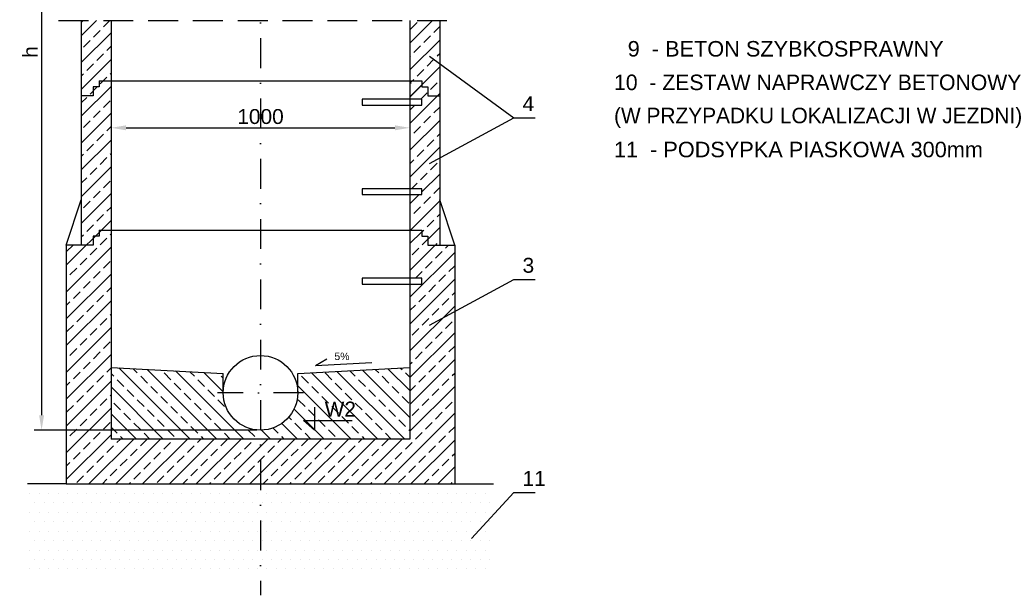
# Model space of a CAD drawing. Header units: millimetres. Extents: x -1675 to 1436, y 1321 to 1956.
# Tile 3 of 4: x 1247 to 1411, y 1742 to 1838. Entities that reach past the tile are written whole.
import ezdxf

# ---------------------------------------------------------------- set-up
doc = ezdxf.new("R2010")
doc.units = ezdxf.units.MM
doc.linetypes.add('DASHDOT', pattern=[1, 0.5, -0.25, 0, -0.25])
doc.linetypes.add('DASHED', pattern=[0.75, 0.5, -0.25])
for name, color, linetype in [('kreskowanie', 4, 'Continuous'), ('oś', 2, 'DASHDOT'), ('PISMO', 4, 'Continuous'), ('przerwanie', 7, 'DASHED'), ('rura', 5, 'Continuous'), ('schody', 7, 'Continuous'), ('studnia', 1, 'Continuous'), ('tekst', 4, 'Continuous'), ('uszczelka', 6, 'Continuous')]:
    doc.layers.add(name, color=color, linetype=linetype)
doc.styles.add('ARIAL', font='arial.ttf', dxfattribs={"height": 1.2})
doc.styles.get("Standard").update_dxf_attribs({"font": 'arial.ttf'})
doc.dimstyles.new('ISO-25', dxfattribs={"dimtxt": 2.5, "dimasz": 2.5, "dimexe": 1.25, "dimexo": 0.625, "dimtad": 1, "dimtxsty": 'Standard', "dimcen": 2.5, "dimadec": 0, "dimazin": 0, "dimtfac": 1, "dimtmove": 0, "dimatfit": 3, "dimfxl": 1, "dimarcsym": 0})

# ---------------------------------------------------------------- blocks, each defined once
blk = doc.blocks.new('*D7')
at = {"layer": 'DEFPOINTS', "color": 0, "ltscale": 10, "transparency": 16777216}
for p in [(1247.45, 1896), (1250.32, 1769.33), (1286.96, 1769.33)]:
    blk.add_point(p, dxfattribs=at)
at = {"layer": 'PISMO', "color": 0, "lineweight": -2, "ltscale": 10, "transparency": 16777216}
for p, q in [((1248.08, 1896), (1251.57, 1896)), ((1250.32, 1893.5), (1250.32, 1771.83)), ((1286.33, 1769.33), (1249.07, 1769.33))]:
    blk.add_line(p, q, dxfattribs=at)
at = {"layer": 'PISMO', "color": 0, "ltscale": 10, "transparency": 16777216}
for points in [[(1249.9, 1893.5), (1250.74, 1893.5), (1250.32, 1896)], [(1249.9, 1771.83), (1250.74, 1771.83), (1250.32, 1769.33)]]:
    blk.add_solid(points, dxfattribs=at)
at = {"layer": 'PISMO', "color": 0, "ltscale": 10, "transparency": 16777216, "insert": (1248.44, 1832.67), "char_height": 2.5, "attachment_point": 5, "rotation": 90}
blk.add_mtext('h', dxfattribs=at)
blk = doc.blocks.new('*D8')
at = {"layer": 'DEFPOINTS', "color": 0, "ltscale": 10, "transparency": 16777216}
for p in [(1261.96, 1820.22), (1311.96, 1820.22), (1311.96, 1819.98)]:
    blk.add_point(p, dxfattribs=at)
at = {"layer": 'PISMO', "color": 0, "lineweight": -2, "ltscale": 10, "transparency": 16777216}
for p, q in [((1261.96, 1819.6), (1261.96, 1818.73)), ((1264.46, 1819.98), (1309.46, 1819.98)), ((1311.96, 1819.6), (1311.96, 1818.73))]:
    blk.add_line(p, q, dxfattribs=at)
at = {"layer": 'PISMO', "color": 0, "ltscale": 10, "transparency": 16777216}
for points in [[(1264.46, 1820.39), (1264.46, 1819.56), (1261.96, 1819.98)], [(1309.46, 1820.39), (1309.46, 1819.56), (1311.96, 1819.98)]]:
    blk.add_solid(points, dxfattribs=at)
at = {"layer": 'PISMO', "color": 0, "ltscale": 10, "transparency": 16777216, "insert": (1286.96, 1821.85), "char_height": 2.5, "attachment_point": 5}
blk.add_mtext('1000', dxfattribs=at)
blk = doc.blocks.new('podsypka')
at = {"layer": 'kreskowanie', "color": 251, "ltscale": 10}
for p, q in [((0.39, -1.56), (0.39, -1.56)), ((1.98, -1.56), (1.98, -1.56)), ((3.57, -1.56), (3.57, -1.56)), ((5.16, -1.56), (5.16, -1.56)), ((6.74, -1.56), (6.74, -1.56)), ((8.33, -1.56), (8.33, -1.56)), ((9.92, -1.56), (9.92, -1.56)), ((11.51, -1.56), (11.51, -1.56)), ((13.09, -1.56), (13.09, -1.56)), ((14.68, -1.56), (14.68, -1.56)), ((16.27, -1.56), (16.27, -1.56)), ((17.86, -1.56), (17.86, -1.56)), ((19.44, -1.56), (19.44, -1.56)), ((21.03, -1.56), (21.03, -1.56)), ((22.62, -1.56), (22.62, -1.56)), ((24.21, -1.56), (24.21, -1.56)), ((25.79, -1.56), (25.79, -1.56)), ((27.38, -1.56), (27.38, -1.56)), ((28.97, -1.56), (28.97, -1.56)), ((30.56, -1.56), (30.56, -1.56)), ((32.14, -1.56), (32.14, -1.56)), ((33.73, -1.56), (33.73, -1.56)), ((35.32, -1.56), (35.32, -1.56)), ((36.91, -1.56), (36.91, -1.56)), ((38.49, -1.56), (38.49, -1.56)), ((40.08, -1.56), (40.08, -1.56)), ((41.67, -1.56), (41.67, -1.56)), ((43.26, -1.56), (43.26, -1.56)), ((44.84, -1.56), (44.84, -1.56)), ((46.43, -1.56), (46.43, -1.56)), ((48.02, -1.56), (48.02, -1.56)), ((49.61, -1.56), (49.61, -1.56)), ((51.19, -1.56), (51.19, -1.56)), ((52.78, -1.56), (52.78, -1.56)), ((54.37, -1.56), (54.37, -1.56)), ((55.96, -1.56), (55.96, -1.56)), ((57.54, -1.56), (57.54, -1.56)), ((59.13, -1.56), (59.13, -1.56)), ((60.72, -1.56), (60.72, -1.56)), ((62.31, -1.56), (62.31, -1.56)), ((63.89, -1.56), (63.89, -1.56)), ((65.48, -1.56), (65.48, -1.56)), ((67.07, -1.56), (67.07, -1.56)), ((68.66, -1.56), (68.66, -1.56)), ((70.24, -1.56), (70.24, -1.56)), ((71.83, -1.56), (71.83, -1.56)), ((73.42, -1.56), (73.42, -1.56)), ((75.01, -1.56), (75.01, -1.56)), ((76.59, -1.56), (76.59, -1.56)), ((1.19, -3.15), (1.19, -3.15)), ((2.78, -3.15), (2.78, -3.15)), ((4.36, -3.15), (4.36, -3.15)), ((5.95, -3.15), (5.95, -3.15)), ((7.54, -3.15), (7.54, -3.15)), ((9.13, -3.15), (9.13, -3.15)), ((10.71, -3.15), (10.71, -3.15)), ((12.3, -3.15), (12.3, -3.15)), ((13.89, -3.15), (13.89, -3.15)), ((15.48, -3.15), (15.48, -3.15)), ((17.06, -3.15), (17.06, -3.15)), ((18.65, -3.15), (18.65, -3.15)), ((20.24, -3.15), (20.24, -3.15)), ((21.83, -3.15), (21.83, -3.15)), ((23.41, -3.15), (23.41, -3.15)), ((25, -3.15), (25, -3.15)), ((26.59, -3.15), (26.59, -3.15)), ((28.18, -3.15), (28.18, -3.15)), ((29.76, -3.15), (29.76, -3.15)), ((31.35, -3.15), (31.35, -3.15)), ((32.94, -3.15), (32.94, -3.15)), ((34.53, -3.15), (34.53, -3.15)), ((36.11, -3.15), (36.11, -3.15)), ((37.7, -3.15), (37.7, -3.15)), ((39.29, -3.15), (39.29, -3.15)), ((40.88, -3.15), (40.88, -3.15)), ((42.46, -3.15), (42.46, -3.15)), ((44.05, -3.15), (44.05, -3.15)), ((45.64, -3.15), (45.64, -3.15)), ((47.23, -3.15), (47.23, -3.15)), ((48.81, -3.15), (48.81, -3.15)), ((50.4, -3.15), (50.4, -3.15)), ((51.99, -3.15), (51.99, -3.15)), ((53.58, -3.15), (53.58, -3.15)), ((55.16, -3.15), (55.16, -3.15)), ((56.75, -3.15), (56.75, -3.15)), ((58.34, -3.15), (58.34, -3.15)), ((59.93, -3.15), (59.93, -3.15)), ((61.51, -3.15), (61.51, -3.15)), ((63.1, -3.15), (63.1, -3.15)), ((64.69, -3.15), (64.69, -3.15)), ((66.28, -3.15), (66.28, -3.15)), ((67.86, -3.15), (67.86, -3.15)), ((69.45, -3.15), (69.45, -3.15)), ((71.04, -3.15), (71.04, -3.15)), ((72.63, -3.15), (72.63, -3.15)), ((74.21, -3.15), (74.21, -3.15)), ((75.8, -3.15), (75.8, -3.15)), ((77.39, -3.15), (77.39, -3.15)), ((0.39, -4.74), (0.39, -4.74)), ((1.98, -4.74), (1.98, -4.74)), ((3.57, -4.74), (3.57, -4.74)), ((5.16, -4.74), (5.16, -4.74)), ((6.74, -4.74), (6.74, -4.74)), ((8.33, -4.74), (8.33, -4.74)), ((9.92, -4.74), (9.92, -4.74)), ((11.51, -4.74), (11.51, -4.74)), ((13.09, -4.74), (13.09, -4.74)), ((14.68, -4.74), (14.68, -4.74)), ((16.27, -4.74), (16.27, -4.74)), ((17.86, -4.74), (17.86, -4.74)), ((19.44, -4.74), (19.44, -4.74)), ((21.03, -4.74), (21.03, -4.74)), ((22.62, -4.74), (22.62, -4.74)), ((24.21, -4.74), (24.21, -4.74)), ((25.79, -4.74), (25.79, -4.74)), ((27.38, -4.74), (27.38, -4.74)), ((28.97, -4.74), (28.97, -4.74)), ((30.56, -4.74), (30.56, -4.74)), ((32.14, -4.74), (32.14, -4.74)), ((33.73, -4.74), (33.73, -4.74)), ((35.32, -4.74), (35.32, -4.74)), ((36.91, -4.74), (36.91, -4.74)), ((38.49, -4.74), (38.49, -4.74)), ((40.08, -4.74), (40.08, -4.74)), ((41.67, -4.74), (41.67, -4.74)), ((43.26, -4.74), (43.26, -4.74)), ((44.84, -4.74), (44.84, -4.74)), ((46.43, -4.74), (46.43, -4.74)), ((48.02, -4.74), (48.02, -4.74)), ((49.61, -4.74), (49.61, -4.74)), ((51.19, -4.74), (51.19, -4.74)), ((52.78, -4.74), (52.78, -4.74)), ((54.37, -4.74), (54.37, -4.74)), ((55.96, -4.74), (55.96, -4.74)), ((57.54, -4.74), (57.54, -4.74)), ((59.13, -4.74), (59.13, -4.74)), ((60.72, -4.74), (60.72, -4.74)), ((62.31, -4.74), (62.31, -4.74)), ((63.89, -4.74), (63.89, -4.74)), ((65.48, -4.74), (65.48, -4.74)), ((67.07, -4.74), (67.07, -4.74)), ((68.66, -4.74), (68.66, -4.74)), ((70.24, -4.74), (70.24, -4.74)), ((71.83, -4.74), (71.83, -4.74)), ((73.42, -4.74), (73.42, -4.74)), ((75.01, -4.74), (75.01, -4.74)), ((76.59, -4.74), (76.59, -4.74)), ((1.19, -6.33), (1.19, -6.33)), ((2.78, -6.33), (2.78, -6.33)), ((4.36, -6.33), (4.36, -6.33)), ((5.95, -6.33), (5.95, -6.33)), ((7.54, -6.33), (7.54, -6.33)), ((9.13, -6.33), (9.13, -6.33)), ((10.71, -6.33), (10.71, -6.33)), ((12.3, -6.33), (12.3, -6.33)), ((13.89, -6.33), (13.89, -6.33)), ((15.48, -6.33), (15.48, -6.33)), ((17.06, -6.33), (17.06, -6.33)), ((18.65, -6.33), (18.65, -6.33)), ((20.24, -6.33), (20.24, -6.33)), ((21.83, -6.33), (21.83, -6.33)), ((23.41, -6.33), (23.41, -6.33)), ((25, -6.33), (25, -6.33)), ((26.59, -6.33), (26.59, -6.33)), ((28.18, -6.33), (28.18, -6.33)), ((29.76, -6.33), (29.76, -6.33)), ((31.35, -6.33), (31.35, -6.33)), ((32.94, -6.33), (32.94, -6.33)), ((34.53, -6.33), (34.53, -6.33)), ((36.11, -6.33), (36.11, -6.33)), ((37.7, -6.33), (37.7, -6.33)), ((39.29, -6.33), (39.29, -6.33)), ((40.88, -6.33), (40.88, -6.33)), ((42.46, -6.33), (42.46, -6.33)), ((44.05, -6.33), (44.05, -6.33)), ((45.64, -6.33), (45.64, -6.33)), ((47.23, -6.33), (47.23, -6.33)), ((48.81, -6.33), (48.81, -6.33)), ((50.4, -6.33), (50.4, -6.33)), ((51.99, -6.33), (51.99, -6.33)), ((53.58, -6.33), (53.58, -6.33)), ((55.16, -6.33), (55.16, -6.33)), ((56.75, -6.33), (56.75, -6.33)), ((58.34, -6.33), (58.34, -6.33)), ((59.93, -6.33), (59.93, -6.33)), ((61.51, -6.33), (61.51, -6.33)), ((63.1, -6.33), (63.1, -6.33)), ((64.69, -6.33), (64.69, -6.33)), ((66.28, -6.33), (66.28, -6.33)), ((67.86, -6.33), (67.86, -6.33)), ((69.45, -6.33), (69.45, -6.33)), ((71.04, -6.33), (71.04, -6.33)), ((72.63, -6.33), (72.63, -6.33)), ((74.21, -6.33), (74.21, -6.33)), ((75.8, -6.33), (75.8, -6.33)), ((77.39, -6.33), (77.39, -6.33)), ((0.39, -7.91), (0.39, -7.91)), ((1.98, -7.91), (1.98, -7.91)), ((3.57, -7.91), (3.57, -7.91)), ((5.16, -7.91), (5.16, -7.91)), ((6.74, -7.91), (6.74, -7.91)), ((8.33, -7.91), (8.33, -7.91)), ((9.92, -7.91), (9.92, -7.91)), ((11.51, -7.91), (11.51, -7.91)), ((13.09, -7.91), (13.09, -7.91)), ((14.68, -7.91), (14.68, -7.91)), ((16.27, -7.91), (16.27, -7.91)), ((17.86, -7.91), (17.86, -7.91)), ((19.44, -7.91), (19.44, -7.91)), ((21.03, -7.91), (21.03, -7.91)), ((22.62, -7.91), (22.62, -7.91)), ((24.21, -7.91), (24.21, -7.91)), ((25.79, -7.91), (25.79, -7.91)), ((27.38, -7.91), (27.38, -7.91)), ((28.97, -7.91), (28.97, -7.91)), ((30.56, -7.91), (30.56, -7.91)), ((32.14, -7.91), (32.14, -7.91)), ((33.73, -7.91), (33.73, -7.91)), ((35.32, -7.91), (35.32, -7.91)), ((36.91, -7.91), (36.91, -7.91)), ((38.49, -7.91), (38.49, -7.91)), ((40.08, -7.91), (40.08, -7.91)), ((41.67, -7.91), (41.67, -7.91)), ((43.26, -7.91), (43.26, -7.91)), ((44.84, -7.91), (44.84, -7.91)), ((46.43, -7.91), (46.43, -7.91)), ((48.02, -7.91), (48.02, -7.91)), ((49.61, -7.91), (49.61, -7.91)), ((51.19, -7.91), (51.19, -7.91)), ((52.78, -7.91), (52.78, -7.91)), ((54.37, -7.91), (54.37, -7.91)), ((55.96, -7.91), (55.96, -7.91)), ((57.54, -7.91), (57.54, -7.91)), ((59.13, -7.91), (59.13, -7.91)), ((60.72, -7.91), (60.72, -7.91)), ((62.31, -7.91), (62.31, -7.91)), ((63.89, -7.91), (63.89, -7.91)), ((65.48, -7.91), (65.48, -7.91)), ((67.07, -7.91), (67.07, -7.91)), ((68.66, -7.91), (68.66, -7.91)), ((70.24, -7.91), (70.24, -7.91)), ((71.83, -7.91), (71.83, -7.91)), ((73.42, -7.91), (73.42, -7.91)), ((75.01, -7.91), (75.01, -7.91)), ((76.59, -7.91), (76.59, -7.91)), ((1.19, -9.5), (1.19, -9.5)), ((2.78, -9.5), (2.78, -9.5)), ((4.36, -9.5), (4.36, -9.5)), ((5.95, -9.5), (5.95, -9.5)), ((7.54, -9.5), (7.54, -9.5)), ((9.13, -9.5), (9.13, -9.5)), ((10.71, -9.5), (10.71, -9.5)), ((12.3, -9.5), (12.3, -9.5)), ((13.89, -9.5), (13.89, -9.5)), ((15.48, -9.5), (15.48, -9.5)), ((17.06, -9.5), (17.06, -9.5)), ((18.65, -9.5), (18.65, -9.5)), ((20.24, -9.5), (20.24, -9.5)), ((21.83, -9.5), (21.83, -9.5)), ((23.41, -9.5), (23.41, -9.5)), ((25, -9.5), (25, -9.5)), ((26.59, -9.5), (26.59, -9.5)), ((28.18, -9.5), (28.18, -9.5)), ((29.76, -9.5), (29.76, -9.5)), ((31.35, -9.5), (31.35, -9.5)), ((32.94, -9.5), (32.94, -9.5)), ((34.53, -9.5), (34.53, -9.5)), ((36.11, -9.5), (36.11, -9.5)), ((37.7, -9.5), (37.7, -9.5)), ((39.29, -9.5), (39.29, -9.5)), ((40.88, -9.5), (40.88, -9.5)), ((42.46, -9.5), (42.46, -9.5)), ((44.05, -9.5), (44.05, -9.5)), ((45.64, -9.5), (45.64, -9.5)), ((47.23, -9.5), (47.23, -9.5)), ((48.81, -9.5), (48.81, -9.5)), ((50.4, -9.5), (50.4, -9.5)), ((51.99, -9.5), (51.99, -9.5)), ((53.58, -9.5), (53.58, -9.5)), ((55.16, -9.5), (55.16, -9.5)), ((56.75, -9.5), (56.75, -9.5)), ((58.34, -9.5), (58.34, -9.5)), ((59.93, -9.5), (59.93, -9.5)), ((61.51, -9.5), (61.51, -9.5)), ((63.1, -9.5), (63.1, -9.5)), ((64.69, -9.5), (64.69, -9.5)), ((66.28, -9.5), (66.28, -9.5)), ((67.86, -9.5), (67.86, -9.5)), ((69.45, -9.5), (69.45, -9.5)), ((71.04, -9.5), (71.04, -9.5)), ((72.63, -9.5), (72.63, -9.5)), ((74.21, -9.5), (74.21, -9.5)), ((75.8, -9.5), (75.8, -9.5)), ((77.39, -9.5), (77.39, -9.5)), ((0.39, -11.09), (0.39, -11.09)), ((1.98, -11.09), (1.98, -11.09)), ((3.57, -11.09), (3.57, -11.09)), ((5.16, -11.09), (5.16, -11.09)), ((6.74, -11.09), (6.74, -11.09)), ((8.33, -11.09), (8.33, -11.09)), ((9.92, -11.09), (9.92, -11.09)), ((11.51, -11.09), (11.51, -11.09)), ((13.09, -11.09), (13.09, -11.09)), ((14.68, -11.09), (14.68, -11.09)), ((16.27, -11.09), (16.27, -11.09)), ((17.86, -11.09), (17.86, -11.09)), ((19.44, -11.09), (19.44, -11.09)), ((21.03, -11.09), (21.03, -11.09)), ((22.62, -11.09), (22.62, -11.09)), ((24.21, -11.09), (24.21, -11.09)), ((25.79, -11.09), (25.79, -11.09)), ((27.38, -11.09), (27.38, -11.09)), ((28.97, -11.09), (28.97, -11.09)), ((30.56, -11.09), (30.56, -11.09)), ((32.14, -11.09), (32.14, -11.09)), ((33.73, -11.09), (33.73, -11.09)), ((35.32, -11.09), (35.32, -11.09)), ((36.91, -11.09), (36.91, -11.09)), ((38.49, -11.09), (38.49, -11.09)), ((40.08, -11.09), (40.08, -11.09)), ((41.67, -11.09), (41.67, -11.09)), ((43.26, -11.09), (43.26, -11.09)), ((44.84, -11.09), (44.84, -11.09)), ((46.43, -11.09), (46.43, -11.09)), ((48.02, -11.09), (48.02, -11.09)), ((49.61, -11.09), (49.61, -11.09)), ((51.19, -11.09), (51.19, -11.09)), ((52.78, -11.09), (52.78, -11.09)), ((54.37, -11.09), (54.37, -11.09)), ((55.96, -11.09), (55.96, -11.09)), ((57.54, -11.09), (57.54, -11.09)), ((59.13, -11.09), (59.13, -11.09)), ((60.72, -11.09), (60.72, -11.09)), ((62.31, -11.09), (62.31, -11.09)), ((63.89, -11.09), (63.89, -11.09)), ((65.48, -11.09), (65.48, -11.09)), ((67.07, -11.09), (67.07, -11.09)), ((68.66, -11.09), (68.66, -11.09)), ((70.24, -11.09), (70.24, -11.09)), ((71.83, -11.09), (71.83, -11.09)), ((73.42, -11.09), (73.42, -11.09)), ((75.01, -11.09), (75.01, -11.09)), ((76.59, -11.09), (76.59, -11.09)), ((1.19, -12.68), (1.19, -12.68)), ((2.78, -12.68), (2.78, -12.68)), ((4.36, -12.68), (4.36, -12.68)), ((5.95, -12.68), (5.95, -12.68)), ((7.54, -12.68), (7.54, -12.68)), ((9.13, -12.68), (9.13, -12.68)), ((10.71, -12.68), (10.71, -12.68)), ((12.3, -12.68), (12.3, -12.68)), ((13.89, -12.68), (13.89, -12.68)), ((15.48, -12.68), (15.48, -12.68)), ((17.06, -12.68), (17.06, -12.68)), ((18.65, -12.68), (18.65, -12.68)), ((20.24, -12.68), (20.24, -12.68)), ((21.83, -12.68), (21.83, -12.68)), ((23.41, -12.68), (23.41, -12.68)), ((25, -12.68), (25, -12.68)), ((26.59, -12.68), (26.59, -12.68)), ((28.18, -12.68), (28.18, -12.68)), ((29.76, -12.68), (29.76, -12.68)), ((31.35, -12.68), (31.35, -12.68)), ((32.94, -12.68), (32.94, -12.68)), ((34.53, -12.68), (34.53, -12.68)), ((36.11, -12.68), (36.11, -12.68)), ((37.7, -12.68), (37.7, -12.68)), ((39.29, -12.68), (39.29, -12.68)), ((40.88, -12.68), (40.88, -12.68)), ((42.46, -12.68), (42.46, -12.68)), ((44.05, -12.68), (44.05, -12.68)), ((45.64, -12.68), (45.64, -12.68)), ((47.23, -12.68), (47.23, -12.68)), ((48.81, -12.68), (48.81, -12.68)), ((50.4, -12.68), (50.4, -12.68)), ((51.99, -12.68), (51.99, -12.68)), ((53.58, -12.68), (53.58, -12.68)), ((55.16, -12.68), (55.16, -12.68)), ((56.75, -12.68), (56.75, -12.68)), ((58.34, -12.68), (58.34, -12.68)), ((59.93, -12.68), (59.93, -12.68)), ((61.51, -12.68), (61.51, -12.68)), ((63.1, -12.68), (63.1, -12.68)), ((64.69, -12.68), (64.69, -12.68)), ((66.28, -12.68), (66.28, -12.68)), ((67.86, -12.68), (67.86, -12.68)), ((69.45, -12.68), (69.45, -12.68)), ((71.04, -12.68), (71.04, -12.68)), ((72.63, -12.68), (72.63, -12.68)), ((74.21, -12.68), (74.21, -12.68)), ((75.8, -12.68), (75.8, -12.68)), ((77.39, -12.68), (77.39, -12.68)), ((0.39, -14.26), (0.39, -14.26)), ((1.98, -14.26), (1.98, -14.26)), ((3.57, -14.26), (3.57, -14.26)), ((5.16, -14.26), (5.16, -14.26)), ((6.74, -14.26), (6.74, -14.26)), ((8.33, -14.26), (8.33, -14.26)), ((9.92, -14.26), (9.92, -14.26)), ((11.51, -14.26), (11.51, -14.26)), ((13.09, -14.26), (13.09, -14.26)), ((14.68, -14.26), (14.68, -14.26)), ((16.27, -14.26), (16.27, -14.26)), ((17.86, -14.26), (17.86, -14.26)), ((19.44, -14.26), (19.44, -14.26)), ((21.03, -14.26), (21.03, -14.26)), ((22.62, -14.26), (22.62, -14.26)), ((24.21, -14.26), (24.21, -14.26)), ((25.79, -14.26), (25.79, -14.26)), ((27.38, -14.26), (27.38, -14.26)), ((28.97, -14.26), (28.97, -14.26)), ((30.56, -14.26), (30.56, -14.26)), ((32.14, -14.26), (32.14, -14.26)), ((33.73, -14.26), (33.73, -14.26)), ((35.32, -14.26), (35.32, -14.26)), ((36.91, -14.26), (36.91, -14.26)), ((38.49, -14.26), (38.49, -14.26)), ((40.08, -14.26), (40.08, -14.26)), ((41.67, -14.26), (41.67, -14.26)), ((43.26, -14.26), (43.26, -14.26)), ((44.84, -14.26), (44.84, -14.26)), ((46.43, -14.26), (46.43, -14.26)), ((48.02, -14.26), (48.02, -14.26)), ((49.61, -14.26), (49.61, -14.26)), ((51.19, -14.26), (51.19, -14.26)), ((52.78, -14.26), (52.78, -14.26)), ((54.37, -14.26), (54.37, -14.26)), ((55.96, -14.26), (55.96, -14.26)), ((57.54, -14.26), (57.54, -14.26)), ((59.13, -14.26), (59.13, -14.26)), ((60.72, -14.26), (60.72, -14.26)), ((62.31, -14.26), (62.31, -14.26)), ((63.89, -14.26), (63.89, -14.26)), ((65.48, -14.26), (65.48, -14.26)), ((67.07, -14.26), (67.07, -14.26)), ((68.66, -14.26), (68.66, -14.26)), ((70.24, -14.26), (70.24, -14.26)), ((71.83, -14.26), (71.83, -14.26)), ((73.42, -14.26), (73.42, -14.26)), ((75.01, -14.26), (75.01, -14.26)), ((76.59, -14.26), (76.59, -14.26))]:
    blk.add_line(p, q, dxfattribs=at)

msp = doc.modelspace()

# ---------------------------------------------------------------- hatches: boundary and pattern name
at = {"layer": 'kreskowanie'}
h = msp.add_hatch(dxfattribs=at)
h.set_pattern_fill('BRASS', color=251, scale=0.5, angle=45, style=0)
h.set_pattern_definition([(45, (69.6787, -29.9085), (-2.245064, 2.245064), []), (45, (68.5562, -28.786), (-2.245064, 2.245064), [1.5875, -0.79375])])
h.paths.add_polyline_path([(1279.84, 1884.175), (1277.52, 1884.175), (1277.52, 1885.175), (1274.583, 1885.175), (1256.957, 1856.593), (1256.957, 1852.675), (1258.957, 1852.675), (1258.957, 1854.175), (1259.957, 1854.175), (1259.957, 1855.175), (1261.957, 1855.175)])
h.paths.add_polyline_path([(1261.957, 1855.175), (1259.957, 1855.175), (1259.957, 1854.175), (1258.957, 1854.175), (1258.957, 1852.675), (1256.957, 1852.675), (1256.957, 1839.437), (1261.957, 1839.437)])
h.paths.add_polyline_path([(1261.957, 1837.937), (1256.957, 1837.937), (1256.957, 1825.335), (1258.957, 1825.335), (1258.957, 1826.835), (1259.957, 1826.835), (1259.957, 1827.835), (1261.957, 1827.835)])
h.paths.add_polyline_path([(1261.957, 1827.835), (1259.957, 1827.835), (1259.957, 1826.835), (1258.957, 1826.835), (1258.957, 1825.335), (1256.957, 1825.335), (1256.957, 1800.335), (1258.957, 1800.335), (1258.957, 1801.835), (1259.957, 1801.835), (1259.957, 1802.835), (1261.957, 1802.835)])
h.paths.add_polyline_path([(1261.957, 1802.835), (1259.957, 1802.835), (1259.957, 1801.835), (1258.957, 1801.835), (1258.957, 1800.335), (1254.457, 1800.335), (1254.457, 1780.637), (1254.457, 1780.195), (1254.457, 1760.335), (1286.957, 1760.335), (1286.957, 1767.835), (1261.957, 1767.835), (1261.957, 1780.637), (1261.957, 1789.08)])
h.paths.add_polyline_path([(1319.457, 1800.335), (1314.957, 1800.335), (1314.957, 1801.835), (1313.957, 1801.835), (1313.957, 1802.835), (1311.957, 1802.835), (1311.957, 1794.776), (1313.957, 1794.776), (1313.957, 1793.776), (1311.957, 1793.776), (1311.957, 1767.835), (1286.957, 1767.835), (1286.957, 1760.335), (1319.457, 1760.335)])
at = {"layer": 'kreskowanie', "ltscale": 10}
h = msp.add_hatch(dxfattribs=at)
h.set_pattern_fill('BRASS', color=251, scale=0.5, angle=45, style=0)
h.set_pattern_definition([(45, (1107.1768, 1674.2913), (-2.245064, 2.245064), []), (45, (1106.0543, 1675.4138), (-2.245064, 2.245064), [1.5875, -0.79375])])
h.paths.add_polyline_path([(1316.957, 1825.335), (1314.957, 1825.335), (1314.957, 1826.835), (1313.957, 1826.835), (1313.957, 1827.835), (1311.957, 1827.835), (1311.957, 1824.776), (1313.957, 1824.776), (1313.957, 1823.776), (1311.957, 1823.776), (1311.957, 1809.776), (1313.957, 1809.776), (1313.957, 1808.776), (1311.957, 1808.776), (1311.957, 1802.835), (1313.957, 1802.835), (1313.957, 1801.835), (1314.957, 1801.835), (1314.957, 1800.335), (1316.957, 1800.335)])
h.paths.add_polyline_path([(1316.957, 1837.937), (1311.957, 1837.937), (1311.957, 1827.835), (1313.957, 1827.835), (1313.957, 1826.835), (1314.957, 1826.835), (1314.957, 1825.335), (1316.957, 1825.335)])
h.paths.add_polyline_path([(1316.957, 1848.634), (1313.957, 1847.439), (1313.957, 1846.675), (1311.957, 1846.675), (1311.957, 1839.437), (1316.957, 1839.437)])
h.paths.add_polyline_path([(1316.957, 1852.675), (1314.957, 1852.675), (1314.957, 1854.175), (1313.957, 1854.175), (1313.957, 1855.175), (1311.957, 1855.175), (1311.957, 1847.675), (1313.957, 1847.675), (1313.957, 1847.439), (1316.957, 1848.634)])
h.paths.add_polyline_path([(1316.957, 1885.175), (1314.02, 1885.175), (1314.02, 1884.175), (1311.957, 1884.175), (1311.957, 1877.675), (1313.957, 1877.675), (1313.957, 1876.675), (1311.957, 1876.675), (1311.957, 1862.675), (1313.957, 1862.675), (1313.957, 1861.906), (1316.957, 1859.89)])
h = msp.add_hatch(dxfattribs=at)
h.set_pattern_fill('BRASS', scale=0.5, angle=45, style=0)
h.set_pattern_definition([(45, (1188.6686, 1679.3952), (-2.245064, 2.245064), []), (45, (1187.546, 1680.5177), (-2.245064, 2.245064), [1.5875, -0.79375])])
h.paths.add_polyline_path([(1314.957, 1826.122), (1314.957, 1826.835), (1313.957, 1826.835), (1313.957, 1827.835), (1311.957, 1827.835), (1311.957, 1824.776), (1313.576, 1824.776)])
at = {"layer": 'kreskowanie'}
h = msp.add_hatch(dxfattribs=at)
h.set_pattern_fill('BRASS', color=251, scale=0.5, angle=315, style=0)
h.set_pattern_definition([(315, (248.2046, 271.345), (2.245064, 2.245064), []), (315, (249.327, 272.4675), (2.245064, 2.245064), [1.5875, -0.79375])])
h.paths.add_polyline_path([(1311.957, 1779.818), (1293.207, 1778.818), (1293.207, 1775.585, -0.4142136), (1286.957, 1769.335), (1286.957, 1767.835), (1311.957, 1767.835)])
h.paths.add_polyline_path([(1280.707, 1775.585), (1280.707, 1778.818), (1261.957, 1779.818), (1261.957, 1767.835), (1286.957, 1767.835), (1286.957, 1769.335, -0.4142136)])

# ---------------------------------------------------------------- linework, layer by layer
at = {"color": 7, "ltscale": 10}
for p, q in [((1254.457, 1760.335), (1247.957, 1760.335)), ((1319.457, 1760.335), (1325.957, 1760.335))]:
    msp.add_line(p, q, dxfattribs=at)
msp.add_lwpolyline([(1296, 1773.191), (1296, 1769.335), (1294.154, 1770.968), (1302.294, 1770.968)])
at = {"layer": 'oś', "color": 7, "ltscale": 10}
for p, q in [((1286.957, 1855.175), (1286.957, 1741.659)), ((1294.149, 1775.585), (1279.765, 1775.585))]:
    msp.add_line(p, q, dxfattribs=at)
at = {"layer": 'PISMO', "color": 7, "ltscale": 10}
for q in [(1298.071, 1781.253), (1305.609, 1780.638)]:
    msp.add_line((1296.148, 1780.177), q, dxfattribs=at)
at = {"layer": 'przerwanie', "color": 7, "ltscale": 10}
msp.add_line((1253.158, 1837.937), (1320.62, 1837.937), dxfattribs=at)
at = {"layer": 'rura', "color": 7, "lineweight": 30}
msp.add_circle((1286.957, 1775.585), 6.25, dxfattribs=at)
at = {"layer": 'schody', "color": 7, "ltscale": 10}
for points in [[(1303.957, 1823.776), (1313.957, 1823.776), (1313.957, 1824.776), (1303.957, 1824.776)], [(1303.957, 1808.776), (1313.957, 1808.776), (1313.957, 1809.776), (1303.957, 1809.776)], [(1303.957, 1793.776), (1313.957, 1793.776), (1313.957, 1794.776), (1303.957, 1794.776)]]:
    msp.add_lwpolyline(points, close=True, dxfattribs=at)
at = {"layer": 'studnia', "color": 7}
for p, q in [((1256.957, 1837.937), (1256.957, 1800.335)), ((1261.957, 1837.937), (1261.957, 1780.637)), ((1311.957, 1837.937), (1311.957, 1767.835)), ((1316.957, 1837.937), (1316.957, 1800.335)), ((1259.957, 1827.835), (1313.957, 1827.835)), ((1258.957, 1825.335), (1256.957, 1825.335)), ((1314.957, 1825.335), (1316.957, 1825.335)), ((1254.457, 1800.335), (1256.957, 1807.898)), ((1319.457, 1800.335), (1316.957, 1807.898)), ((1259.957, 1802.835), (1313.957, 1802.835)), ((1258.957, 1800.335), (1254.457, 1800.335)), ((1254.457, 1800.335), (1254.457, 1780.637)), ((1314.957, 1800.335), (1319.457, 1800.335)), ((1319.457, 1800.335), (1319.457, 1760.335)), ((1254.457, 1780.637), (1254.457, 1760.335)), ((1261.957, 1780.637), (1261.957, 1767.835)), ((1261.957, 1779.818), (1280.707, 1778.818)), ((1293.207, 1778.818), (1311.957, 1779.818)), ((1280.707, 1775.585), (1280.707, 1778.818)), ((1293.207, 1775.585), (1293.207, 1778.818)), ((1254.457, 1760.335), (1319.457, 1760.335))]:
    msp.add_line(p, q, dxfattribs=at)
at = {"layer": 'studnia', "color": 7, "ltscale": 10}
msp.add_line((1311.957, 1767.835), (1261.957, 1767.835), dxfattribs=at)
at = {"layer": 'tekst', "color": 7, "ltscale": 10}
for p, q in [((1315.24, 1831.966), (1329.345, 1821.664)), ((1315.24, 1813.972), (1329.345, 1821.664)), ((1329.345, 1821.664), (1332.95, 1821.664)), ((1315.24, 1786.9), (1329.345, 1794.592)), ((1329.345, 1794.592), (1332.95, 1794.592)), ((1322.292, 1751.198), (1329.345, 1758.89)), ((1329.345, 1758.89), (1332.95, 1758.89))]:
    msp.add_line(p, q, dxfattribs=at)
at = {"layer": 'uszczelka', "color": 7, "ltscale": 10}
for p, q in [((1254.457, 1789.08), (1254.457, 1780.637)), ((1261.957, 1789.08), (1261.957, 1780.637)), ((1254.457, 1780.637), (1254.457, 1780.195)), ((1261.957, 1780.637), (1261.957, 1780.195))]:
    msp.add_line(p, q, dxfattribs=at)
at = {"layer": 'uszczelka', "color": 7}
for points in [[(1259.957, 1827.835), (1259.957, 1826.835), (1258.957, 1826.835), (1258.957, 1825.335)], [(1313.957, 1827.835), (1313.957, 1826.835), (1314.957, 1826.835), (1314.957, 1825.335)], [(1259.957, 1802.835), (1259.957, 1801.835), (1258.957, 1801.835), (1258.957, 1800.335)], [(1313.957, 1802.835), (1313.957, 1801.835), (1314.957, 1801.835), (1314.957, 1800.335)]]:
    msp.add_lwpolyline(points, dxfattribs=at)

# ---------------------------------------------------------------- block references
at = {"layer": 'kreskowanie', "color": 7}
msp.add_blockref('podsypka', (1247.957, 1760.335), dxfattribs=at)

# ---------------------------------------------------------------- texts
at = {"layer": 'tekst', "color": 7, "ltscale": 10, "style": 'ARIAL'}
for s, p in [('9  - BETON SZYBKOSPRAWNY', (1348.418, 1831.913)), ('10  - ZESTAW NAPRAWCZY BETONOWY', (1346.122, 1826.289)), ('(W PRZYPADKU LOKALIZACJI W JEZDNI)', (1346.122, 1820.74)), ('11  - PODSYPKA PIASKOWA 300mm', (1346.106, 1815.041))]:
    msp.add_text(s, height=2.6, dxfattribs=at).set_placement(p)
at = {"layer": 'tekst', "color": 7, "ltscale": 10}
for s, height, p in [('4', 2.5, (1330.821, 1822.77)), ('3', 2.5, (1330.821, 1795.698)), ('5%', 1.25, (1299.333, 1781.069)), ('W2', 2.5, (1297.694, 1771.604)), ('11', 2.5, (1330.821, 1759.996))]:
    msp.add_text(s, height=height, dxfattribs=at).set_placement(p)

# ---------------------------------------------------------------- dimensions: what is measured, and where the dimension line sits
at = {"layer": 'PISMO', "color": 7, "ltscale": 10}
dim = msp.add_linear_dim(base=(1250.319, 1769.335), p1=(1247.451, 1896), p2=(1286.957, 1769.335), angle=90, text='h', dimstyle='ISO-25', dxfattribs=at)
dim.commit()
dim.dimension.update_dxf_attribs({"geometry": '*D7', "text_midpoint": (1248.444, 1832.668)})
dim = msp.add_linear_dim(base=(1311.957, 1819.977), p1=(1261.957, 1820.224), p2=(1311.957, 1820.224), text='1000', dimstyle='ISO-25', dxfattribs=at)
dim.commit()
dim.dimension.update_dxf_attribs({"geometry": '*D8', "text_midpoint": (1286.957, 1821.852)})

doc.saveas('drawing.dxf')
